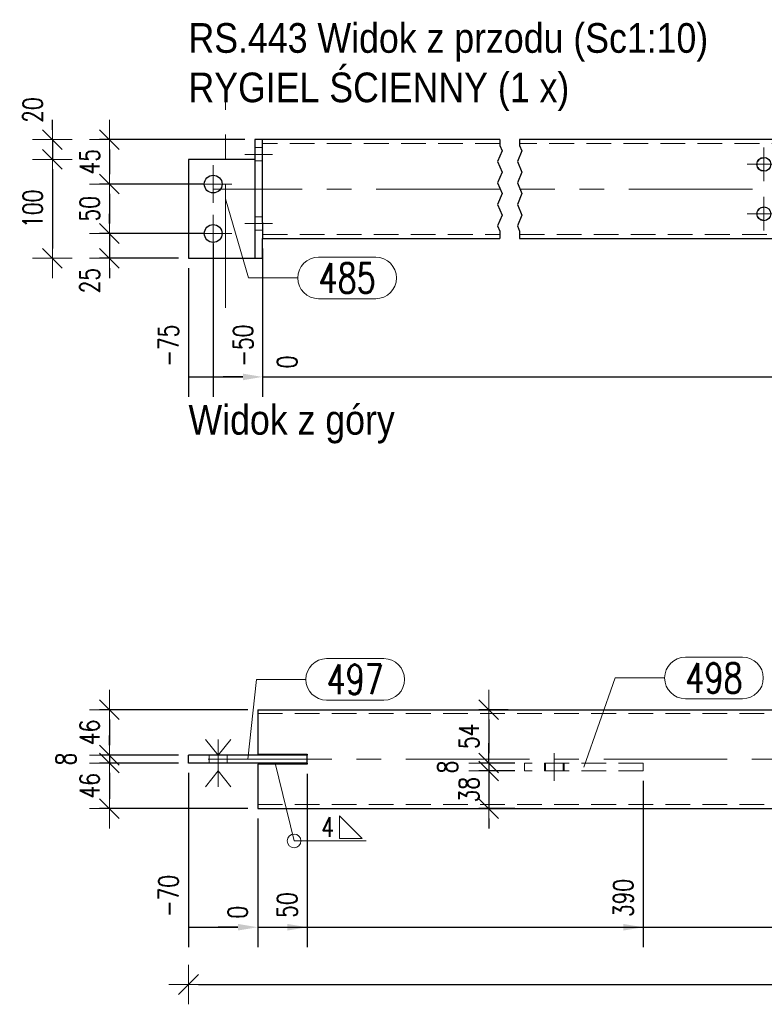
# Model space of a CAD drawing. Header units: millimetres. Extents: x -876 to 136, y 14938 to 15607.
# Tile 3 of 46: x -701 to -625, y 15008 to 15108. Entities that reach past the tile are written whole.
import ezdxf

# ---------------------------------------------------------------- set-up
doc = ezdxf.new("R2010")
doc.units = ezdxf.units.MM
doc.header["$LTSCALE"] = 10
doc.linetypes.add('HIDDEN', pattern=[0.375, 0.25, -0.125])
doc.linetypes.add('MITTE', pattern=[2, 1.25, -0.25, 0.25, -0.25])
doc.layers.get('Defpoints').update_dxf_attribs({"color": 1})
for name, color, linetype, lineweight in [('PS_Bolt', 4, 'Continuous', 13), ('PS_DIM', 4, 'Continuous', 13), ('PS_Hidden', 2, 'HIDDEN', 9), ('PS_Mid', 5, 'MITTE', 15), ('PS_Pos', 1, 'Continuous', 15), ('PS_Shape', 161, 'Continuous', 30), ('PS_SOLID', 7, 'Continuous', 30), ('PS_TEXT', 3, 'Continuous', 18), ('PS_Weld', 1, 'Continuous', 9)]:
    doc.layers.add(name, color=color, linetype=linetype, lineweight=lineweight)
doc.styles.add('gil', font='txt', dxfattribs={"width": 0.9})
doc.styles.add('simplex', font='simplex.shx', dxfattribs={"width": 0.75})
doc.dimstyles.new('1_10_GŁ_DS1-LS10', dxfattribs={"dimtxt": 2, "dimasz": 2, "dimexe": 2, "dimexo": 1, "dimgap": 1, "dimtad": 1, "dimjust": 4, "dimdec": 0, "dimlfac": 10, "dimtxsty": 'simplex', "dimblk1": 'NONE', "dimsah": 1, "dimcen": 2, "dimclrd": 256, "dimclre": 256, "dimclrt": 3, "dimadec": 1, "dimazin": 0, "dimtfac": 1, "dimtdec": 0, "dimtmove": 2, "dimatfit": 3, "dimfxl": 1, "dimarcsym": 0})
doc.dimstyles.new('1_10_PRZ', dxfattribs={"dimtxt": 2, "dimasz": 1, "dimexe": 2, "dimexo": 5, "dimgap": 1, "dimtad": 1, "dimdec": 0, "dimlfac": 10, "dimtxsty": 'simplex', "dimblk": 'dimznak', "dimcen": 2, "dimse1": 1, "dimse2": 1, "dimclrt": 3, "dimadec": 1, "dimazin": 0, "dimtfac": 1, "dimtdec": 0, "dimtix": 1, "dimtmove": 2, "dimatfit": 3, "dimldrblk": 'dim-grot', "dimfxl": 1, "dimarcsym": 0})
doc.dimstyles.new('1_10_PRZ_DS1-LS10', dxfattribs={"dimtxt": 2, "dimasz": 1, "dimexe": 2, "dimexo": 5, "dimgap": 1, "dimtad": 1, "dimdec": 0, "dimlfac": 10, "dimtxsty": 'simplex', "dimblk": 'dimznak', "dimcen": 2, "dimse1": 1, "dimse2": 1, "dimclrt": 3, "dimadec": 1, "dimazin": 0, "dimtfac": 1, "dimtdec": 0, "dimtix": 1, "dimtmove": 2, "dimatfit": 3, "dimldrblk": 'dim-grot', "dimfxl": 1, "dimarcsym": 0})
doc.dimstyles.new('1_10_SC', dxfattribs={"dimtxt": 2, "dimasz": 1, "dimexe": 1, "dimexo": 1, "dimgap": 1, "dimtad": 1, "dimdec": 0, "dimlfac": 10, "dimtxsty": 'simplex', "dimblk": 'dimznak', "dimcen": 2, "dimclrd": 256, "dimclre": 256, "dimclrt": 3, "dimadec": 1, "dimazin": 0, "dimtfac": 1, "dimtdec": 0, "dimtix": 1, "dimtmove": 2, "dimatfit": 3, "dimldrblk": 'dim-grot', "dimfxl": 1, "dimarcsym": 0})

# ---------------------------------------------------------------- blocks, each defined once
blk = doc.blocks.new('*D105')
at = {"layer": 'Defpoints', "color": 0, "transparency": 16777216}
for p in [(-676.121, 15085.493), (-683.621, 15083.493), (-676.121, 15071.493)]:
    blk.add_point(p, dxfattribs=at)
at = {"layer": 'PS_DIM', "lineweight": -2, "transparency": 16777216}
for p, q in [((-676.121, 15084.493), (-676.121, 15069.493)), ((-683.621, 15082.493), (-683.621, 15069.493)), ((-683.621, 15071.493), (-678.121, 15071.493))]:
    blk.add_line(p, q, dxfattribs=at)
at = {"layer": 'PS_DIM', "transparency": 16777216}
blk.add_solid([(-678.121, 15071.826), (-678.121, 15071.159), (-676.121, 15071.493)], dxfattribs=at)
at = {"layer": 'PS_DIM', "color": 3, "transparency": 16777216, "insert": (-685.641, 15074.656), "char_height": 2, "attachment_point": 5, "rotation": 90, "style": 'simplex'}
blk.add_mtext('-75', dxfattribs=at)
blk = doc.blocks.new('_None')
blk = doc.blocks.new('*D106')
at = {"layer": 'Defpoints', "color": 0, "transparency": 16777216}
for p in [(-681.121, 15085.993), (-676.121, 15085.493), (-676.121, 15071.493)]:
    blk.add_point(p, dxfattribs=at)
at = {"layer": 'PS_DIM', "lineweight": -2, "transparency": 16777216}
for p, q in [((-681.121, 15084.993), (-681.121, 15069.493)), ((-676.121, 15084.493), (-676.121, 15069.493)), ((-681.121, 15071.493), (-678.121, 15071.493))]:
    blk.add_line(p, q, dxfattribs=at)
at = {"layer": 'PS_DIM', "transparency": 16777216}
blk.add_solid([(-678.121, 15071.826), (-678.121, 15071.159), (-676.121, 15071.493)], dxfattribs=at)
at = {"layer": 'PS_DIM', "color": 3, "transparency": 16777216, "insert": (-678.097, 15074.656), "char_height": 2, "attachment_point": 5, "rotation": 90, "style": 'simplex'}
blk.add_mtext('-50', dxfattribs=at)
blk = doc.blocks.new('*D107')
at = {"layer": 'Defpoints', "color": 0, "transparency": 16777216}
for p in [(-676.121, 15085.493), (-676.121, 15083.493), (-676.121, 15071.493)]:
    blk.add_point(p, dxfattribs=at)
at = {"layer": 'PS_DIM', "lineweight": -2, "transparency": 16777216}
for p, q in [((-676.121, 15084.493), (-676.121, 15069.493)), ((-676.121, 15082.493), (-676.121, 15069.493)), ((-678.121, 15071.493), (-680.121, 15071.493)), ((-676.121, 15071.493), (-674.121, 15071.493))]:
    blk.add_line(p, q, dxfattribs=at)
at = {"layer": 'PS_DIM', "transparency": 16777216}
blk.add_solid([(-678.121, 15071.826), (-678.121, 15071.159), (-676.121, 15071.493)], dxfattribs=at)
at = {"layer": 'PS_DIM', "color": 3, "transparency": 16777216, "insert": (-673.634, 15073.013), "char_height": 2, "attachment_point": 5, "rotation": 90, "style": 'simplex'}
blk.add_mtext('0', dxfattribs=at)
blk = doc.blocks.new('*D108')
at = {"layer": 'Defpoints', "color": 0, "transparency": 16777216}
for p in [(-507.721, 15085.993), (-676.121, 15085.493), (-507.721, 15071.493)]:
    blk.add_point(p, dxfattribs=at)
at = {"layer": 'PS_DIM', "lineweight": -2, "transparency": 16777216}
for p, q in [((-507.721, 15084.993), (-507.721, 15069.493)), ((-676.121, 15084.493), (-676.121, 15069.493)), ((-676.121, 15071.493), (-509.721, 15071.493))]:
    blk.add_line(p, q, dxfattribs=at)
at = {"layer": 'PS_DIM', "transparency": 16777216}
blk.add_solid([(-509.721, 15071.826), (-509.721, 15071.159), (-507.721, 15071.493)], dxfattribs=at)
at = {"layer": 'PS_DIM', "color": 3, "transparency": 16777216, "insert": (-509.741, 15075.156), "char_height": 2, "attachment_point": 5, "rotation": 90, "style": 'simplex'}
blk.add_mtext('5860', dxfattribs=at)
blk = doc.blocks.new('*D109')
at = {"layer": 'Defpoints', "color": 0, "transparency": 16777216}
for p in [(-676.121, 15085.493), (-505.221, 15083.493), (-505.221, 15071.493)]:
    blk.add_point(p, dxfattribs=at)
at = {"layer": 'PS_DIM', "lineweight": -2, "transparency": 16777216}
for p, q in [((-676.121, 15084.493), (-676.121, 15069.493)), ((-505.221, 15082.493), (-505.221, 15069.493)), ((-676.121, 15071.493), (-507.221, 15071.493))]:
    blk.add_line(p, q, dxfattribs=at)
at = {"layer": 'PS_DIM', "transparency": 16777216}
blk.add_solid([(-507.221, 15071.826), (-507.221, 15071.159), (-505.221, 15071.493)], dxfattribs=at)
at = {"layer": 'PS_DIM', "color": 3, "transparency": 16777216, "insert": (-503.201, 15075.156), "char_height": 2, "attachment_point": 5, "rotation": 90, "style": 'simplex'}
blk.add_mtext('5885', dxfattribs=at)
blk = doc.blocks.new('dimznak')
at = {"color": 0}
for points in [[(0, 2), (0, -2)], [(-2, 0), (2, 0)]]:
    blk.add_lwpolyline(points, dxfattribs=at)
at = {"color": 2}
blk.add_lwpolyline([(1, 1), (-1, -1)], dxfattribs=at)
blk = doc.blocks.new('*D112')
at = {"layer": 'Defpoints', "color": 0, "transparency": 16777216}
for p in [(-676.921, 15095.493), (-691.621, 15090.993), (-681.121, 15090.993)]:
    blk.add_point(p, dxfattribs=at)
at = {"layer": 'PS_DIM', "lineweight": -2, "transparency": 16777216}
for p, q in [((-677.921, 15095.493), (-692.621, 15095.493)), ((-691.621, 15094.493), (-691.621, 15091.993)), ((-682.121, 15090.993), (-692.621, 15090.993))]:
    blk.add_line(p, q, dxfattribs=at)
for p, rotation in [((-691.621, 15095.493), 90), ((-691.621, 15090.993), 270)]:
    blk.add_blockref('dimznak', p, dxfattribs=dict(at, rotation=rotation))
at = {"layer": 'PS_DIM', "color": 3, "transparency": 16777216, "insert": (-693.621, 15093.243), "char_height": 2, "attachment_point": 5, "rotation": 90, "style": 'simplex'}
blk.add_mtext('45', dxfattribs=at)
blk = doc.blocks.new('dim-grot')
blk.add_hatch(color=256).paths.add_polyline_path([(0, 0), (-2, 0.5), (-2, -0.5)])
blk.add_lwpolyline([(0, 0), (-2, 0.5), (-2, -0.5), (0, 0)])
blk = doc.blocks.new('*D113')
at = {"layer": 'Defpoints', "color": 0, "transparency": 16777216}
for p in [(-681.121, 15090.993), (-691.621, 15085.993), (-681.121, 15085.993)]:
    blk.add_point(p, dxfattribs=at)
at = {"layer": 'PS_DIM', "lineweight": -2, "transparency": 16777216}
for p, q in [((-682.121, 15090.993), (-692.621, 15090.993)), ((-691.621, 15089.993), (-691.621, 15086.993)), ((-682.121, 15085.993), (-692.621, 15085.993))]:
    blk.add_line(p, q, dxfattribs=at)
for p, rotation in [((-691.621, 15090.993), 90), ((-691.621, 15085.993), 270)]:
    blk.add_blockref('dimznak', p, dxfattribs=dict(at, rotation=rotation))
at = {"layer": 'PS_DIM', "color": 3, "transparency": 16777216, "insert": (-693.621, 15088.493), "char_height": 2, "attachment_point": 5, "rotation": 90, "style": 'simplex'}
blk.add_mtext('50', dxfattribs=at)
blk = doc.blocks.new('*D114')
at = {"layer": 'Defpoints', "color": 0, "transparency": 16777216}
for p in [(-681.121, 15085.993), (-691.621, 15083.493), (-683.621, 15083.493)]:
    blk.add_point(p, dxfattribs=at)
at = {"layer": 'PS_DIM', "lineweight": -2, "transparency": 16777216}
for p, q in [((-691.621, 15086.993), (-691.621, 15087.993)), ((-682.121, 15085.993), (-692.621, 15085.993)), ((-691.621, 15085.993), (-691.621, 15083.493)), ((-684.621, 15083.493), (-692.621, 15083.493)), ((-691.621, 15082.493), (-691.621, 15081.493))]:
    blk.add_line(p, q, dxfattribs=at)
for p, rotation in [((-691.621, 15085.993), 270), ((-691.621, 15083.493), 90)]:
    blk.add_blockref('dimznak', p, dxfattribs=dict(at, rotation=rotation))
at = {"layer": 'PS_DIM', "color": 3, "transparency": 16777216, "insert": (-693.621, 15081.23), "char_height": 2, "attachment_point": 5, "rotation": 90, "style": 'simplex'}
blk.add_mtext('25', dxfattribs=at)
blk = doc.blocks.new('*D118')
at = {"layer": 'Defpoints', "color": 0, "transparency": 16777216}
for p in [(-683.621, 15032.442), (-676.621, 15027.842), (-676.621, 15015.842)]:
    blk.add_point(p, dxfattribs=at)
at = {"layer": 'PS_DIM', "lineweight": -2, "transparency": 16777216}
for p, q in [((-683.621, 15031.442), (-683.621, 15013.842)), ((-676.621, 15026.842), (-676.621, 15013.842)), ((-683.621, 15015.842), (-678.621, 15015.842))]:
    blk.add_line(p, q, dxfattribs=at)
at = {"layer": 'PS_DIM', "transparency": 16777216}
blk.add_solid([(-678.621, 15016.175), (-678.621, 15015.508), (-676.621, 15015.842)], dxfattribs=at)
at = {"layer": 'PS_DIM', "color": 3, "transparency": 16777216, "insert": (-685.641, 15019.005), "char_height": 2, "attachment_point": 5, "rotation": 90, "style": 'simplex'}
blk.add_mtext('-70', dxfattribs=at)
blk = doc.blocks.new('*D119')
at = {"layer": 'Defpoints', "color": 0, "transparency": 16777216}
for p in [(-676.621, 15027.842), (-676.621, 15027.842), (-676.621, 15015.842)]:
    blk.add_point(p, dxfattribs=at)
at = {"layer": 'PS_DIM', "lineweight": -2, "transparency": 16777216}
for p, q in [((-676.621, 15026.842), (-676.621, 15013.842)), ((-676.621, 15026.842), (-676.621, 15013.842)), ((-678.621, 15015.842), (-680.621, 15015.842)), ((-676.621, 15015.842), (-674.621, 15015.842))]:
    blk.add_line(p, q, dxfattribs=at)
at = {"layer": 'PS_DIM', "transparency": 16777216}
blk.add_solid([(-678.621, 15016.175), (-678.621, 15015.508), (-676.621, 15015.842)], dxfattribs=at)
at = {"layer": 'PS_DIM', "color": 3, "transparency": 16777216, "insert": (-678.641, 15017.362), "char_height": 2, "attachment_point": 5, "rotation": 90, "style": 'simplex'}
blk.add_mtext('0', dxfattribs=at)
blk = doc.blocks.new('*D120')
at = {"layer": 'Defpoints', "color": 0, "transparency": 16777216}
for p in [(-671.621, 15032.342), (-676.621, 15027.842), (-671.621, 15015.842)]:
    blk.add_point(p, dxfattribs=at)
at = {"layer": 'PS_DIM', "lineweight": -2, "transparency": 16777216}
for p, q in [((-671.621, 15031.342), (-671.621, 15013.842)), ((-676.621, 15026.842), (-676.621, 15013.842)), ((-676.621, 15015.842), (-673.621, 15015.842))]:
    blk.add_line(p, q, dxfattribs=at)
at = {"layer": 'PS_DIM', "transparency": 16777216}
blk.add_solid([(-673.621, 15016.175), (-673.621, 15015.508), (-671.621, 15015.842)], dxfattribs=at)
at = {"layer": 'PS_DIM', "color": 3, "transparency": 16777216, "insert": (-673.641, 15018.076), "char_height": 2, "attachment_point": 5, "rotation": 90, "style": 'simplex'}
blk.add_mtext('50', dxfattribs=at)
blk = doc.blocks.new('*D121')
at = {"layer": 'Defpoints', "color": 0, "transparency": 16777216}
for p in [(-637.621, 15031.642), (-676.621, 15027.842), (-637.621, 15015.842)]:
    blk.add_point(p, dxfattribs=at)
at = {"layer": 'PS_DIM', "lineweight": -2, "transparency": 16777216}
for p, q in [((-637.621, 15030.642), (-637.621, 15013.842)), ((-676.621, 15026.842), (-676.621, 15013.842)), ((-676.621, 15015.842), (-639.621, 15015.842))]:
    blk.add_line(p, q, dxfattribs=at)
at = {"layer": 'PS_DIM', "transparency": 16777216}
blk.add_solid([(-639.621, 15016.175), (-639.621, 15015.508), (-637.621, 15015.842)], dxfattribs=at)
at = {"layer": 'PS_DIM', "color": 3, "transparency": 16777216, "insert": (-639.641, 15018.79), "char_height": 2, "attachment_point": 5, "rotation": 90, "style": 'simplex'}
blk.add_mtext('390', dxfattribs=at)
blk = doc.blocks.new('*D122')
at = {"layer": 'Defpoints', "color": 0, "transparency": 16777216}
for p in [(-575.621, 15031.642), (-676.621, 15027.842), (-575.621, 15015.842)]:
    blk.add_point(p, dxfattribs=at)
at = {"layer": 'PS_DIM', "lineweight": -2, "transparency": 16777216}
for p, q in [((-575.621, 15030.642), (-575.621, 15013.842)), ((-676.621, 15026.842), (-676.621, 15013.842)), ((-676.621, 15015.842), (-577.621, 15015.842))]:
    blk.add_line(p, q, dxfattribs=at)
at = {"layer": 'PS_DIM', "transparency": 16777216}
blk.add_solid([(-577.621, 15016.175), (-577.621, 15015.508), (-575.621, 15015.842)], dxfattribs=at)
at = {"layer": 'PS_DIM', "color": 3, "transparency": 16777216, "insert": (-577.641, 15019.505), "char_height": 2, "attachment_point": 5, "rotation": 90, "style": 'simplex'}
blk.add_mtext('5530', dxfattribs=at)
blk = doc.blocks.new('*D123')
at = {"layer": 'Defpoints', "color": 0, "transparency": 16777216}
for p in [(-676.621, 15027.842), (-548.621, 15027.842), (-548.621, 15015.842)]:
    blk.add_point(p, dxfattribs=at)
at = {"layer": 'PS_DIM', "lineweight": -2, "transparency": 16777216}
for p, q in [((-676.621, 15026.842), (-676.621, 15013.842)), ((-548.621, 15026.842), (-548.621, 15013.842)), ((-676.621, 15015.842), (-550.621, 15015.842))]:
    blk.add_line(p, q, dxfattribs=at)
at = {"layer": 'PS_DIM', "transparency": 16777216}
blk.add_solid([(-550.621, 15016.175), (-550.621, 15015.508), (-548.621, 15015.842)], dxfattribs=at)
at = {"layer": 'PS_DIM', "color": 3, "transparency": 16777216, "insert": (-550.641, 15019.505), "char_height": 2, "attachment_point": 5, "rotation": 90, "style": 'simplex'}
blk.add_mtext('5800', dxfattribs=at)
blk = doc.blocks.new('*D124')
at = {"layer": 'Defpoints', "color": 0, "transparency": 16777216}
for p in [(-541.621, 15032.442), (-676.621, 15027.842), (-541.621, 15015.842)]:
    blk.add_point(p, dxfattribs=at)
at = {"layer": 'PS_DIM', "lineweight": -2, "transparency": 16777216}
for p, q in [((-541.621, 15031.442), (-541.621, 15013.842)), ((-676.621, 15026.842), (-676.621, 15013.842)), ((-676.621, 15015.842), (-543.621, 15015.842))]:
    blk.add_line(p, q, dxfattribs=at)
at = {"layer": 'PS_DIM', "transparency": 16777216}
blk.add_solid([(-543.621, 15016.175), (-543.621, 15015.508), (-541.621, 15015.842)], dxfattribs=at)
at = {"layer": 'PS_DIM', "color": 3, "transparency": 16777216, "insert": (-543.641, 15019.505), "char_height": 2, "attachment_point": 5, "rotation": 90, "style": 'simplex'}
blk.add_mtext('5870', dxfattribs=at)
blk = doc.blocks.new('*D125')
at = {"layer": 'Defpoints', "color": 0, "transparency": 16777216}
for p in [(-676.621, 15037.842), (-691.621, 15033.242), (-683.621, 15033.242)]:
    blk.add_point(p, dxfattribs=at)
at = {"layer": 'PS_DIM', "lineweight": -2, "transparency": 16777216}
for p, q in [((-677.621, 15037.842), (-692.621, 15037.842)), ((-691.621, 15036.842), (-691.621, 15034.242)), ((-684.621, 15033.242), (-692.621, 15033.242))]:
    blk.add_line(p, q, dxfattribs=at)
for p, rotation in [((-691.621, 15037.842), 90), ((-691.621, 15033.242), 270)]:
    blk.add_blockref('dimznak', p, dxfattribs=dict(at, rotation=rotation))
at = {"layer": 'PS_DIM', "color": 3, "transparency": 16777216, "insert": (-693.621, 15035.542), "char_height": 2, "attachment_point": 5, "rotation": 90, "style": 'simplex'}
blk.add_mtext('46', dxfattribs=at)
blk = doc.blocks.new('*D126')
at = {"layer": 'Defpoints', "color": 0, "transparency": 16777216}
for p in [(-683.621, 15033.242), (-691.621, 15032.442), (-683.621, 15032.442)]:
    blk.add_point(p, dxfattribs=at)
at = {"layer": 'PS_DIM', "lineweight": -2, "transparency": 16777216}
for p, q in [((-691.621, 15034.242), (-691.621, 15035.242)), ((-684.621, 15033.242), (-692.621, 15033.242)), ((-691.621, 15033.242), (-691.621, 15032.442)), ((-684.621, 15032.442), (-692.621, 15032.442)), ((-691.621, 15031.442), (-691.621, 15030.442))]:
    blk.add_line(p, q, dxfattribs=at)
for p, rotation in [((-691.621, 15033.242), 270), ((-691.621, 15032.442), 90)]:
    blk.add_blockref('dimznak', p, dxfattribs=dict(at, rotation=rotation))
at = {"layer": 'PS_DIM', "color": 3, "transparency": 16777216, "insert": (-696.026, 15032.842), "char_height": 2, "attachment_point": 5, "rotation": 90, "style": 'simplex'}
blk.add_mtext('8', dxfattribs=at)
blk = doc.blocks.new('*D127')
at = {"layer": 'Defpoints', "color": 0, "transparency": 16777216}
for p in [(-683.621, 15032.442), (-691.621, 15027.842), (-676.621, 15027.842)]:
    blk.add_point(p, dxfattribs=at)
at = {"layer": 'PS_DIM', "lineweight": -2, "transparency": 16777216}
for p, q in [((-684.621, 15032.442), (-692.621, 15032.442)), ((-691.621, 15031.442), (-691.621, 15028.842)), ((-677.621, 15027.842), (-692.621, 15027.842))]:
    blk.add_line(p, q, dxfattribs=at)
for p, rotation in [((-691.621, 15032.442), 90), ((-691.621, 15027.842), 270)]:
    blk.add_blockref('dimznak', p, dxfattribs=dict(at, rotation=rotation))
at = {"layer": 'PS_DIM', "color": 3, "transparency": 16777216, "insert": (-693.621, 15030.142), "char_height": 2, "attachment_point": 5, "rotation": 90, "style": 'simplex'}
blk.add_mtext('46', dxfattribs=at)
blk = doc.blocks.new('*D131')
at = {"layer": 'Defpoints', "color": 0, "transparency": 16777216}
for p in [(-650.286, 15037.842), (-653.252, 15032.442), (-649.621, 15032.442)]:
    blk.add_point(p, dxfattribs=at)
at = {"layer": 'PS_DIM', "lineweight": -2, "transparency": 16777216}
for p, q in [((-651.286, 15037.842), (-654.252, 15037.842)), ((-653.252, 15036.842), (-653.252, 15033.442)), ((-650.621, 15032.442), (-654.252, 15032.442))]:
    blk.add_line(p, q, dxfattribs=at)
for p, rotation in [((-653.252, 15037.842), 90), ((-653.252, 15032.442), 270)]:
    blk.add_blockref('dimznak', p, dxfattribs=dict(at, rotation=rotation))
at = {"layer": 'PS_DIM', "color": 3, "transparency": 16777216, "insert": (-655.252, 15035.142), "char_height": 2, "attachment_point": 5, "rotation": 90, "style": 'simplex'}
blk.add_mtext('54', dxfattribs=at)
blk = doc.blocks.new('*D132')
at = {"layer": 'Defpoints', "color": 0, "transparency": 16777216}
for p in [(-649.621, 15032.442), (-653.252, 15031.642), (-649.621, 15031.642)]:
    blk.add_point(p, dxfattribs=at)
at = {"layer": 'PS_DIM', "lineweight": -2, "transparency": 16777216}
for p, q in [((-653.252, 15033.442), (-653.252, 15034.442)), ((-650.621, 15032.442), (-654.252, 15032.442)), ((-653.252, 15032.442), (-653.252, 15031.642)), ((-650.621, 15031.642), (-654.252, 15031.642)), ((-653.252, 15030.642), (-653.252, 15029.642))]:
    blk.add_line(p, q, dxfattribs=at)
for p, rotation in [((-653.252, 15032.442), 270), ((-653.252, 15031.642), 90)]:
    blk.add_blockref('dimznak', p, dxfattribs=dict(at, rotation=rotation))
at = {"layer": 'PS_DIM', "color": 3, "transparency": 16777216, "insert": (-657.416, 15032.042), "char_height": 2, "attachment_point": 5, "rotation": 90, "style": 'simplex'}
blk.add_mtext('8', dxfattribs=at)
blk = doc.blocks.new('*D133')
at = {"layer": 'Defpoints', "color": 0, "transparency": 16777216}
for p in [(-649.621, 15031.642), (-653.252, 15027.842), (-649.621, 15027.842)]:
    blk.add_point(p, dxfattribs=at)
at = {"layer": 'PS_DIM', "lineweight": -2, "transparency": 16777216}
for p, q in [((-653.252, 15032.642), (-653.252, 15033.642)), ((-650.621, 15031.642), (-654.252, 15031.642)), ((-653.252, 15031.642), (-653.252, 15027.842)), ((-650.621, 15027.842), (-654.252, 15027.842)), ((-653.252, 15026.842), (-653.252, 15025.842))]:
    blk.add_line(p, q, dxfattribs=at)
for p, rotation in [((-653.252, 15031.642), 270), ((-653.252, 15027.842), 90)]:
    blk.add_blockref('dimznak', p, dxfattribs=dict(at, rotation=rotation))
at = {"layer": 'PS_DIM', "color": 3, "transparency": 16777216, "insert": (-655.252, 15029.742), "char_height": 2, "attachment_point": 5, "rotation": 90, "style": 'simplex'}
blk.add_mtext('38', dxfattribs=at)
blk = doc.blocks.new('*D354')
at = {"layer": 'Defpoints', "color": 0, "transparency": 16777216}
for p in [(-676.921, 15095.493), (-697.385, 15093.493), (-683.621, 15093.493)]:
    blk.add_point(p, dxfattribs=at)
at = {"layer": 'PS_DIM', "color": 0, "lineweight": -2, "transparency": 16777216}
for p, q in [((-697.385, 15096.493), (-697.385, 15097.493)), ((-697.385, 15095.493), (-697.385, 15093.493)), ((-697.385, 15092.493), (-697.385, 15091.493))]:
    blk.add_line(p, q, dxfattribs=at)
for p, rotation in [((-697.385, 15095.493), 270), ((-697.385, 15093.493), 90)]:
    blk.add_blockref('dimznak', p, dxfattribs=dict(at, rotation=rotation))
at = {"layer": 'PS_DIM', "color": 3, "transparency": 16777216, "insert": (-699.385, 15098.472), "char_height": 2, "attachment_point": 5, "rotation": 90, "style": 'simplex'}
blk.add_mtext('20', dxfattribs=at)
blk = doc.blocks.new('*D355')
at = {"layer": 'Defpoints', "color": 0, "transparency": 16777216}
for p in [(-683.621, 15093.493), (-697.385, 15083.493), (-683.621, 15083.493)]:
    blk.add_point(p, dxfattribs=at)
at = {"layer": 'PS_DIM', "color": 0, "lineweight": -2, "transparency": 16777216}
blk.add_line((-697.385, 15092.493), (-697.385, 15084.493), dxfattribs=at)
for p, rotation in [((-697.385, 15093.493), 90), ((-697.385, 15083.493), 270)]:
    blk.add_blockref('dimznak', p, dxfattribs=dict(at, rotation=rotation))
at = {"layer": 'PS_DIM', "color": 3, "transparency": 16777216, "insert": (-699.385, 15088.493), "char_height": 2, "attachment_point": 5, "rotation": 90, "style": 'simplex'}
blk.add_mtext('100', dxfattribs=at)
blk = doc.blocks.new('*D431')
at = {"layer": 'Defpoints', "color": 0, "transparency": 16777216}
for p in [(-683.621, 15032.442), (-541.621, 15032.442), (-541.621, 15010.048)]:
    blk.add_point(p, dxfattribs=at)
at = {"layer": 'PS_DIM', "color": 0, "lineweight": -2, "transparency": 16777216}
blk.add_line((-682.621, 15010.048), (-542.621, 15010.048), dxfattribs=at)
at = {"layer": 'PS_DIM', "color": 0, "lineweight": -2, "transparency": 16777216, "rotation": 180}
blk.add_blockref('dimznak', (-683.621, 15010.048), dxfattribs=at)
at = {"layer": 'PS_DIM', "color": 0, "lineweight": -2, "transparency": 16777216}
blk.add_blockref('dimznak', (-541.621, 15010.048), dxfattribs=at)
at = {"layer": 'PS_DIM', "color": 3, "transparency": 16777216, "insert": (-612.621, 15012.088), "char_height": 2, "attachment_point": 5, "style": 'simplex'}
blk.add_mtext('5940', dxfattribs=at)
blk = doc.blocks.new('*X584')
at = {"color": 3, "style": 'gil', "width": 0.9}
for s, p in [('RS.443 Widok z przodu (Sc1:10)', (-683.621, 15104.27)), ('RYGIEL ŚCIENNY (1 x)', (-683.621, 15099.27))]:
    blk.add_text(s, height=3, dxfattribs=at).set_placement(p)
blk = doc.blocks.new('*X586')
at = {"color": 4, "linetype": 'Continuous'}
blk.add_line((-681.121, 15085.993), (-681.121, 15085.993), dxfattribs=at)
blk.add_line((-681.121, 15085.993), (-681.121, 15085.993), dxfattribs=at)
blk.add_line((-681.121, 15085.993), (-681.121, 15085.993), dxfattribs=at)
blk.add_line((-681.121, 15085.993), (-681.121, 15085.993), dxfattribs=at)
blk.add_line((-681.121, 15085.993), (-681.121, 15085.993), dxfattribs=at)
blk = doc.blocks.new('*X589')
at = {"color": 4, "linetype": 'Continuous'}
blk.add_line((-681.121, 15090.993), (-681.121, 15090.993), dxfattribs=at)
blk.add_line((-681.121, 15090.993), (-681.121, 15090.993), dxfattribs=at)
blk.add_line((-681.121, 15090.993), (-681.121, 15090.993), dxfattribs=at)
blk.add_line((-681.121, 15090.993), (-681.121, 15090.993), dxfattribs=at)
blk.add_line((-681.121, 15090.993), (-681.121, 15090.993), dxfattribs=at)
blk = doc.blocks.new('*X592')
at = {"color": 1}
for p, q in [((-652.121, 15095.493), (-652.121, 15094.904)), ((-652.121, 15094.904), (-651.891, 15094.363)), ((-650.121, 15095.493), (-650.121, 15094.904)), ((-650.121, 15094.904), (-649.891, 15094.363)), ((-651.891, 15094.363), (-652.35, 15093.279)), ((-649.891, 15094.363), (-650.35, 15093.279)), ((-652.35, 15093.279), (-651.891, 15092.195)), ((-650.35, 15093.279), (-649.891, 15092.195)), ((-651.891, 15092.195), (-652.35, 15091.112)), ((-649.891, 15092.195), (-650.35, 15091.112)), ((-652.35, 15091.112), (-651.891, 15090.028)), ((-650.35, 15091.112), (-649.891, 15090.028)), ((-651.891, 15090.028), (-652.35, 15088.945)), ((-649.891, 15090.028), (-650.35, 15088.945)), ((-652.35, 15088.945), (-651.891, 15087.861)), ((-650.35, 15088.945), (-649.891, 15087.861)), ((-651.891, 15087.861), (-652.35, 15086.777)), ((-649.891, 15087.861), (-650.35, 15086.777)), ((-652.35, 15086.777), (-652.121, 15086.236)), ((-652.121, 15086.236), (-652.121, 15085.493)), ((-650.35, 15086.777), (-650.121, 15086.236)), ((-650.121, 15086.236), (-650.121, 15085.493))]:
    blk.add_line(p, q, dxfattribs=at)
at = {"layer": 'PS_Hidden', "color": 2, "linetype": 'HIDDEN'}
for p, q in [((-652.121, 15095.093), (-676.121, 15095.093)), ((-622.121, 15095.093), (-650.121, 15095.093)), ((-676.121, 15094.693), (-676.921, 15094.693)), ((-676.921, 15093.335), (-676.121, 15093.335)), ((-626.078, 15093.232), (-625.999, 15093.327)), ((-626.078, 15093.109), (-626.078, 15093.232)), ((-626.078, 15092.753), (-626.078, 15092.877)), ((-625.85, 15093.504), (-625.771, 15093.599)), ((-625.771, 15093.599), (-625.649, 15093.62)), ((-625.421, 15093.661), (-625.299, 15093.682)), ((-625.999, 15092.659), (-626.078, 15092.753)), ((-625.771, 15092.386), (-625.85, 15092.481)), ((-625.649, 15092.365), (-625.771, 15092.386)), ((-625.299, 15092.303), (-625.421, 15092.325)), ((-626.078, 15088.232), (-625.999, 15088.327)), ((-626.078, 15088.109), (-626.078, 15088.232)), ((-626.078, 15087.753), (-626.078, 15087.877)), ((-625.85, 15088.504), (-625.771, 15088.599)), ((-625.771, 15088.599), (-625.649, 15088.62)), ((-625.421, 15088.661), (-625.299, 15088.682)), ((-676.121, 15087.693), (-676.921, 15087.693)), ((-625.999, 15087.659), (-626.078, 15087.753)), ((-625.771, 15087.386), (-625.85, 15087.481)), ((-625.649, 15087.365), (-625.771, 15087.386)), ((-625.299, 15087.303), (-625.421, 15087.325)), ((-676.921, 15086.335), (-676.121, 15086.335)), ((-676.121, 15085.893), (-652.121, 15085.893)), ((-650.121, 15085.893), (-622.121, 15085.893))]:
    blk.add_line(p, q, dxfattribs=at)
at = {"layer": 'PS_Hidden'}
blk.add_arc((-625.421, 15087.993), 0.7, 160, 200, dxfattribs=at)
at = {"layer": 'PS_Mid', "color": 5, "linetype": 'MITTE'}
for p, q in [((-679.871, 15078.493), (-679.871, 15100.493)), ((-677.921, 15093.993), (-675.121, 15093.993)), ((-677.921, 15093.993), (-675.121, 15093.993)), ((-625.421, 15094.693), (-625.421, 15091.293)), ((-625.421, 15094.693), (-625.421, 15091.293)), ((-625.421, 15094.693), (-625.421, 15091.293)), ((-681.121, 15092.893), (-681.121, 15089.093)), ((-623.721, 15092.993), (-627.121, 15092.993)), ((-623.721, 15092.993), (-627.121, 15092.993)), ((-623.721, 15092.993), (-627.121, 15092.993)), ((-679.221, 15090.993), (-683.021, 15090.993)), ((-652.121, 15090.493), (-681.121, 15090.493)), ((-586.571, 15090.493), (-650.121, 15090.493)), ((-625.421, 15089.693), (-625.421, 15086.293)), ((-625.421, 15089.693), (-625.421, 15086.293)), ((-625.421, 15089.693), (-625.421, 15086.293)), ((-681.121, 15087.893), (-681.121, 15084.093)), ((-623.721, 15087.993), (-627.121, 15087.993)), ((-623.721, 15087.993), (-627.121, 15087.993)), ((-623.721, 15087.993), (-627.121, 15087.993)), ((-677.921, 15086.993), (-675.121, 15086.993)), ((-677.921, 15086.993), (-675.121, 15086.993)), ((-679.221, 15085.993), (-683.021, 15085.993))]:
    blk.add_line(p, q, dxfattribs=at)
at = {"layer": 'PS_SOLID', "color": 7, "linetype": 'Continuous'}
for p, q in [((-676.121, 15095.493), (-676.921, 15095.493)), ((-676.921, 15095.493), (-676.921, 15083.493)), ((-652.121, 15095.493), (-676.121, 15095.493)), ((-676.121, 15094.114), (-676.121, 15095.493)), ((-625.542, 15095.493), (-650.121, 15095.493)), ((-622.121, 15095.493), (-625.542, 15095.493)), ((-676.121, 15087.114), (-676.121, 15094.114)), ((-681.277, 15093.493), (-683.621, 15093.493)), ((-683.621, 15093.493), (-683.621, 15083.493)), ((-676.921, 15093.493), (-681.277, 15093.493)), ((-626.078, 15092.877), (-626.078, 15093.109)), ((-625.999, 15093.327), (-625.85, 15093.504)), ((-625.649, 15093.62), (-625.421, 15093.661)), ((-625.85, 15092.481), (-625.999, 15092.659)), ((-625.421, 15092.325), (-625.649, 15092.365)), ((-626.078, 15087.877), (-626.078, 15088.109)), ((-625.999, 15088.327), (-625.85, 15088.504)), ((-625.649, 15088.62), (-625.421, 15088.661)), ((-676.121, 15087.114), (-676.121, 15085.893)), ((-625.85, 15087.481), (-625.999, 15087.659)), ((-625.421, 15087.325), (-625.649, 15087.365)), ((-676.121, 15085.893), (-676.121, 15085.493)), ((-676.121, 15085.493), (-652.121, 15085.493)), ((-676.121, 15083.493), (-676.121, 15085.493)), ((-650.121, 15085.493), (-622.121, 15085.493)), ((-683.621, 15083.493), (-676.921, 15083.493)), ((-676.921, 15083.493), (-676.121, 15083.493))]:
    blk.add_line(p, q, dxfattribs=at)
at = {"layer": 'PS_SOLID', "color": 7}
for centre, radius in [((-625.421, 15092.993), 0.7), ((-681.121, 15090.993), 0.9), ((-625.421, 15087.993), 0.7), ((-681.121, 15085.993), 0.9)]:
    blk.add_circle(centre, radius, dxfattribs=at)
blk = doc.blocks.new('*X600')
at = {"color": 1}
for p, q in [((-679.871, 15089.493), (-677.566, 15081.499)), ((-670.466, 15083.599), (-664.68, 15083.599)), ((-677.566, 15081.499), (-672.566, 15081.499)), ((-670.466, 15079.399), (-664.68, 15079.399))]:
    blk.add_line(p, q, dxfattribs=at)
for centre, start, end in [((-670.466, 15081.499), 90, 270), ((-664.68, 15081.499), 270, 90)]:
    blk.add_arc(centre, 2.1, start, end, dxfattribs=at)
at = {"color": 30, "style": 'simplex', "width": 0.75}
blk.add_text('485', height=3, dxfattribs=at).set_placement((-670.466, 15079.999))
blk = doc.blocks.new('*X601')
at = {"color": 3, "style": 'gil', "width": 0.9}
blk.add_text('Widok z góry', height=3, dxfattribs=at).set_placement((-683.621, 15065.657))
blk = doc.blocks.new('*X603')
at = {"color": 4, "linetype": 'Continuous'}
for p, q in [((-681.901, 15034.842), (-680.621, 15033.242)), ((-680.621, 15033.242), (-679.341, 15034.842)), ((-680.621, 15034.842), (-680.621, 15030.042)), ((-681.901, 15030.042), (-680.621, 15031.642)), ((-680.621, 15031.642), (-679.341, 15030.042))]:
    blk.add_line(p, q, dxfattribs=at)
blk = doc.blocks.new('*X604')
at = {"color": 4, "linetype": 'Continuous'}
for p, q in [((-681.901, 15034.842), (-680.621, 15033.242)), ((-680.621, 15033.242), (-679.341, 15034.842)), ((-680.621, 15034.842), (-680.621, 15030.042)), ((-681.901, 15030.042), (-680.621, 15031.642)), ((-680.621, 15031.642), (-679.341, 15030.042))]:
    blk.add_line(p, q, dxfattribs=at)
blk = doc.blocks.new('*X610')
at = {"layer": 'PS_Hidden', "color": 2, "linetype": 'HIDDEN'}
for p, q in [((-676.621, 15037.442), (-613.621, 15037.442)), ((-681.521, 15032.442), (-681.521, 15033.242)), ((-679.721, 15032.442), (-679.721, 15033.242)), ((-649.621, 15031.642), (-649.621, 15032.442)), ((-637.621, 15032.442), (-649.621, 15032.442)), ((-647.621, 15031.642), (-647.621, 15032.442)), ((-647.521, 15031.642), (-647.521, 15032.442)), ((-645.721, 15031.642), (-645.721, 15032.442)), ((-645.621, 15032.442), (-645.621, 15031.642)), ((-637.621, 15031.642), (-637.621, 15032.442)), ((-637.621, 15031.642), (-649.621, 15031.642)), ((-676.621, 15028.242), (-613.621, 15028.242))]:
    blk.add_line(p, q, dxfattribs=at)
at = {"layer": 'PS_Mid', "color": 5, "linetype": 'MITTE'}
for p, q in [((-680.621, 15034.242), (-680.621, 15031.442)), ((-680.621, 15034.242), (-680.621, 15031.442)), ((-646.621, 15033.442), (-646.621, 15030.642)), ((-681.621, 15032.842), (-613.621, 15032.842))]:
    blk.add_line(p, q, dxfattribs=at)
at = {"layer": 'PS_SOLID', "color": 7, "linetype": 'Continuous'}
for p, q in [((-676.621, 15037.842), (-613.621, 15037.842)), ((-676.621, 15037.842), (-676.621, 15033.342)), ((-671.621, 15033.242), (-683.621, 15033.242)), ((-683.621, 15032.442), (-683.621, 15033.242)), ((-676.621, 15033.342), (-671.621, 15033.342)), ((-671.621, 15033.342), (-671.621, 15033.242)), ((-671.621, 15032.442), (-671.621, 15033.242)), ((-671.621, 15032.442), (-683.621, 15032.442)), ((-676.621, 15032.342), (-676.621, 15027.842)), ((-671.621, 15032.342), (-676.621, 15032.342)), ((-671.621, 15032.442), (-671.621, 15032.342)), ((-676.621, 15027.842), (-613.621, 15027.842))]:
    blk.add_line(p, q, dxfattribs=at)
blk = doc.blocks.new('*X612')
at = {"color": 1}
for p, q in [((-633.357, 15043.148), (-627.571, 15043.148)), ((-643.621, 15032.042), (-640.457, 15041.048)), ((-640.457, 15041.048), (-635.457, 15041.048)), ((-633.357, 15038.948), (-627.571, 15038.948))]:
    blk.add_line(p, q, dxfattribs=at)
for centre, start, end in [((-633.357, 15041.048), 90, 270), ((-627.571, 15041.048), 270, 90)]:
    blk.add_arc(centre, 2.1, start, end, dxfattribs=at)
at = {"color": 30, "style": 'simplex', "width": 0.75}
blk.add_text('498', height=3, dxfattribs=at).set_placement((-633.357, 15039.548))
blk = doc.blocks.new('*X615')
at = {"color": 1}
for p, q in [((-669.645, 15043.001), (-663.859, 15043.001)), ((-677.621, 15032.842), (-676.745, 15040.901)), ((-676.745, 15040.901), (-671.745, 15040.901)), ((-669.645, 15038.801), (-663.859, 15038.801))]:
    blk.add_line(p, q, dxfattribs=at)
for centre, start, end in [((-669.645, 15040.901), 90, 270), ((-663.859, 15040.901), 270, 90)]:
    blk.add_arc(centre, 2.1, start, end, dxfattribs=at)
at = {"color": 30, "style": 'simplex', "width": 0.75}
blk.add_text('497', height=3, dxfattribs=at).set_placement((-669.645, 15039.401))
blk = doc.blocks.new('*X934')
at = {"color": 9}
for p, q in [((-674.869, 15032.442), (-672.938, 15024.571)), ((-672.938, 15024.571), (-665.657, 15024.571))]:
    blk.add_line(p, q, dxfattribs=at)
at = {"color": 3}
for p, q in [((-666.039, 15024.801), (-668.339, 15027.101)), ((-668.339, 15027.101), (-668.339, 15024.801)), ((-668.339, 15024.801), (-666.039, 15024.801))]:
    blk.add_line(p, q, dxfattribs=at)
at = {"color": 9}
blk.add_circle((-672.938, 15024.571), 0.69, dxfattribs=at)
at = {"color": 2, "style": 'simplex', "width": 0.75}
blk.add_text('4', height=2, dxfattribs=at).set_placement((-670.178, 15024.971))

msp = doc.modelspace()

# ---------------------------------------------------------------- block references
at = {"layer": 'PS_Bolt', "color": 4}
for name in ['*X589', '*X586', '*X603', '*X604']:
    msp.add_blockref(name, (0, 0), dxfattribs=at)
at = {"layer": 'PS_Pos'}
for name in ['*X600', '*X612', '*X615']:
    msp.add_blockref(name, (0, 0), dxfattribs=at)
at = {"layer": 'PS_Shape', "color": 20}
for name in ['*X592', '*X610']:
    msp.add_blockref(name, (0, 0), dxfattribs=at)
at = {"layer": 'PS_TEXT'}
for name in ['*X584', '*X601']:
    msp.add_blockref(name, (0, 0), dxfattribs=at)
at = {"layer": 'PS_Weld'}
msp.add_blockref('*X934', (0, 0), dxfattribs=at)

# ---------------------------------------------------------------- dimensions: what is measured, and where the dimension line sits
at = {"layer": 'PS_DIM'}
for base, p1, p2, dimstyle, picture, middle in [((-697.385, 15093.493), (-676.921, 15095.493), (-683.621, 15093.493), '1_10_PRZ', '*D354', (-699.385, 15098.472)), ((-691.621, 15083.493), (-681.121, 15085.993), (-683.621, 15083.493), '1_10_SC', '*D114', (-693.621, 15081.23)), ((-691.621, 15032.442), (-683.621, 15033.242), (-683.621, 15032.442), '1_10_SC', '*D126', (-696.026, 15032.842)), ((-653.252, 15031.642), (-649.621, 15032.442), (-649.621, 15031.642), '1_10_SC', '*D132', (-657.416, 15032.042))]:
    dim = msp.add_linear_dim(base=base, p1=p1, p2=p2, angle=90, dimstyle=dimstyle, dxfattribs=at)
    dim.commit()
    dim.dimension.update_dxf_attribs({"geometry": picture, "text_midpoint": middle, "dimtype": 128})
for base, p1, p2, dimstyle, picture, middle in [((-691.621, 15090.993), (-676.921, 15095.493), (-681.121, 15090.993), '1_10_SC', '*D112', (-693.621, 15093.243)), ((-697.385, 15083.493), (-683.621, 15093.493), (-683.621, 15083.493), '1_10_PRZ', '*D355', (-699.385, 15088.493)), ((-691.621, 15085.993), (-681.121, 15090.993), (-681.121, 15085.993), '1_10_SC', '*D113', (-693.621, 15088.493)), ((-691.621, 15033.242), (-676.621, 15037.842), (-683.621, 15033.242), '1_10_SC', '*D125', (-693.621, 15035.542)), ((-653.252, 15032.442), (-650.286, 15037.842), (-649.621, 15032.442), '1_10_SC', '*D131', (-655.252, 15035.142)), ((-691.621, 15027.842), (-683.621, 15032.442), (-676.621, 15027.842), '1_10_SC', '*D127', (-693.621, 15030.142)), ((-653.252, 15027.842), (-649.621, 15031.642), (-649.621, 15027.842), '1_10_SC', '*D133', (-655.252, 15029.742))]:
    dim = msp.add_linear_dim(base=base, p1=p1, p2=p2, angle=90, dimstyle=dimstyle, dxfattribs=at)
    dim.commit()
    dim.dimension.update_dxf_attribs({"geometry": picture, "text_midpoint": middle})
for base, p1, p2, text, picture, middle in [((-676.121, 15071.493), (-681.121, 15085.993), (-676.121, 15085.493), '-50', '*D106', (-678.097, 15074.656)), ((-507.721, 15071.493), (-676.121, 15085.493), (-507.721, 15085.993), '5860', '*D108', (-509.741, 15075.156)), ((-676.121, 15071.493), (-683.621, 15083.493), (-676.121, 15085.493), '-75', '*D105', (-685.641, 15074.656)), ((-676.121, 15071.493), (-676.121, 15083.493), (-676.121, 15085.493), '0', '*D107', (-673.634, 15073.013)), ((-505.221, 15071.493), (-676.121, 15085.493), (-505.221, 15083.493), '5885', '*D109', (-503.201, 15075.156)), ((-676.621, 15015.842), (-683.621, 15032.442), (-676.621, 15027.842), '-70', '*D118', (-685.641, 15019.005)), ((-541.621, 15015.842), (-676.621, 15027.842), (-541.621, 15032.442), '5870', '*D124', (-543.641, 15019.505)), ((-575.621, 15015.842), (-676.621, 15027.842), (-575.621, 15031.642), '5530', '*D122', (-577.641, 15019.505)), ((-676.621, 15015.842), (-676.621, 15027.842), (-676.621, 15027.842), '0', '*D119', (-678.641, 15017.362)), ((-548.621, 15015.842), (-676.621, 15027.842), (-548.621, 15027.842), '5800', '*D123', (-550.641, 15019.505))]:
    dim = msp.add_linear_dim(base=base, p1=p1, p2=p2, text=text, dimstyle='1_10_GŁ_DS1-LS10', dxfattribs=at)
    dim.commit()
    dim.dimension.update_dxf_attribs({"geometry": picture, "text_midpoint": middle, "dimtype": 128, "text_rotation": 90})
dim = msp.add_linear_dim(base=(-541.621, 15010.048), p1=(-683.621, 15032.442), p2=(-541.621, 15032.442), text='5940', dimstyle='1_10_PRZ_DS1-LS10', dxfattribs=at)
dim.commit()
dim.dimension.update_dxf_attribs({"geometry": '*D431', "text_midpoint": (-612.621, 15012.088), "dimtype": 128})
for base, p2, picture, middle in [((-671.621, 15015.842), (-671.621, 15032.342), '*D120', (-673.641, 15018.076)), ((-637.621, 15015.842), (-637.621, 15031.642), '*D121', (-639.641, 15018.79))]:
    dim = msp.add_linear_dim(base=base, p1=(-676.621, 15027.842), p2=p2, dimstyle='1_10_GŁ_DS1-LS10', dxfattribs=at)
    dim.commit()
    dim.dimension.update_dxf_attribs({"geometry": picture, "text_midpoint": middle, "dimtype": 128, "text_rotation": 90})

doc.saveas('drawing.dxf')
